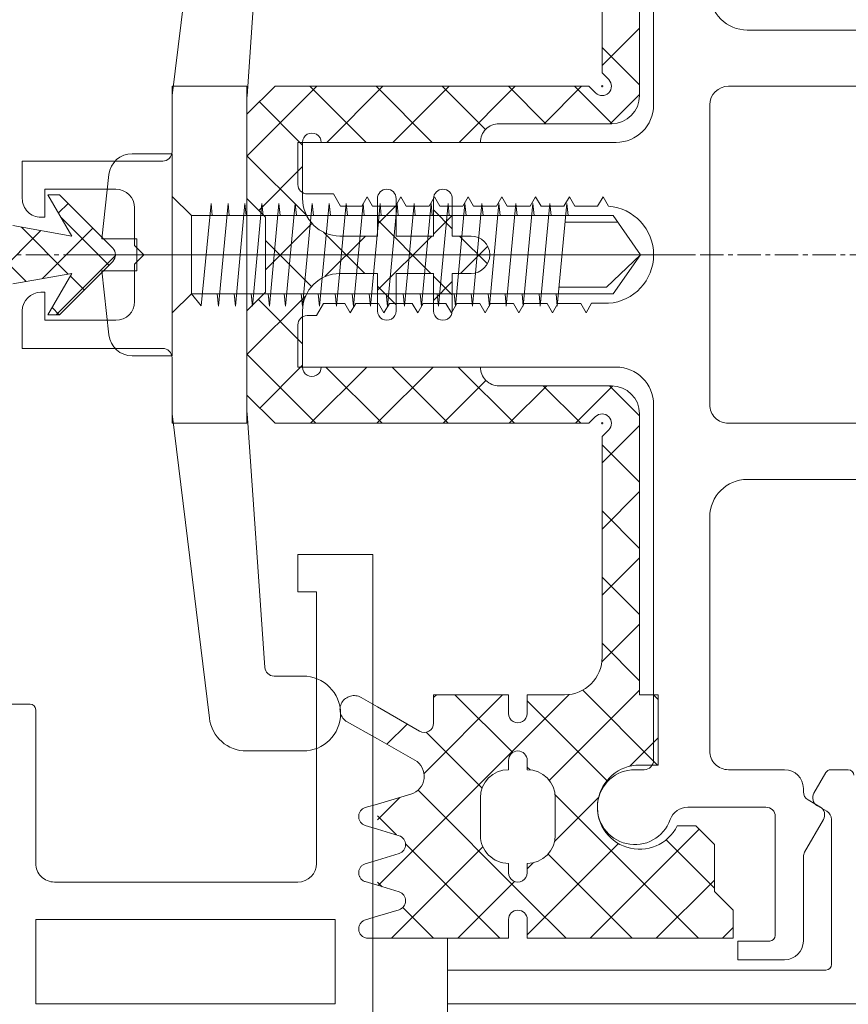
# Model space of a CAD drawing. Header units: inches. Extents: x -647532 to 3008597, y -136987 to 2557681.
# Tile 93 of 153: x 45346 to 45390, y 44522 to 44575. Entities that reach past the tile are written whole.
import ezdxf
from ezdxf import colors
from ezdxf.entities.mleader import LeaderData, LeaderLine
from ezdxf.enums import TextEntityAlignment as Align
from ezdxf.math import Vec2, Vec3

# ---------------------------------------------------------------- set-up
doc = ezdxf.new("R2010")
doc.units = ezdxf.units.IN
doc.header["$MEASUREMENT"] = 0
doc.linetypes.add('BIAL-IT1I-KGD-001-IN-DWG-141 LEVEL 2 - OVERALL FIRE EXIT PLAN$0$CENTER', pattern=[2, 1.25, -0.25, 0.25, -0.25])
doc.linetypes.add('BIAL-IT1I-KGD-001-IN-DWG-141 LEVEL 2 - OVERALL FIRE EXIT PLAN$0$HIDDEN', pattern=[9.525, 6.35, -3.175])
doc.layers.add('ARCH', color=8, linetype='Continuous')
for name, color, linetype, lineweight in [('FURN', 8, 'Continuous', 5), ('FURN-HATCH', 8, 'Continuous', 5), ('YD-EXTERNAL 1', 8, 'Continuous', 5)]:
    doc.layers.add(name, color=color, linetype=linetype, lineweight=lineweight)
doc.styles.add('ARIAL', font='arial.ttf')
doc.styles.get("Standard").update_dxf_attribs({"font": 'arial.ttf'})

# ---------------------------------------------------------------- blocks, each defined once
blk = doc.blocks.new('BIAL-IT1I-KGD-001-IN-DWG-141 LEVEL 2 - OVERALL FIRE EXIT PLAN$0$A$C258E6B3D')
at = {"linetype": 'BIAL-IT1I-KGD-001-IN-DWG-141 LEVEL 2 - OVERALL FIRE EXIT PLAN$0$CENTER'}
for p, q in [((4455.52, 91.444), (4455.52, 776.348)), ((4455.52, 188.437), (4455.52, 221.07))]:
    blk.add_line(p, q, dxfattribs=at)
for p, q in [((4495.52, 207.964), (4495.52, 307.964)), ((4446.52, 300.964), (4446.52, 222.964)), ((4464.52, 222.964), (4464.52, 300.964)), ((4443.52, 233.964), (4443.52, 223.964)), ((4467.52, 223.964), (4467.52, 233.964)), ((4483.02, 229.364), (4483.02, 228.425)), ((4484.953, 227.713), (4485.242, 228.214)), ((4485.675, 228.464), (4493.42, 228.464)), ((4483.17, 228.165), (4484.27, 227.53)), ((4484.999, 227.852), (4484.631, 227.214)), ((4487.422, 227.03), (4485.682, 228.035)), ((4493.72, 228.164), (4493.72, 207.964)), ((4484.198, 226.964), (4484.02, 226.964)), ((4492.17, 226.964), (4487.672, 226.964)), ((4483.02, 225.964), (4483.02, 222.964)), ((4493.17, 223.464), (4493.17, 225.964)), ((4485.52, 225.464), (4491.87, 225.464)), ((4492.17, 225.164), (4492.17, 223.464)), ((4485.02, 220.792), (4485.02, 224.964)), ((4492.17, 223.464), (4493.17, 223.464)), ((4447.52, 221.964), (4463.52, 221.964)), ((4482.02, 221.964), (4469.52, 221.964)), ((4487.02, 222.214), (4486.02, 221.214)), ((4487.02, 222.214), (4486.02, 221.214)), ((4486.02, 220.229), (4486.02, 221.214)), ((4486.02, 220.229), (4486.02, 221.214)), ((4428.52, 218.964), (4447.52, 218.964)), ((4463.52, 218.964), (4482.52, 218.964)), ((4479.02, 218.214), (4479.02, 219.214)), ((4479.02, 218.214), (4479.02, 219.214)), ((4482.77, 218.214), (4482.77, 219.214)), ((4482.77, 218.214), (4482.77, 219.214)), ((4455.52, 218.272), (4453.424, 216.81)), ((4455.52, 218.272), (4457.253, 216.451)), ((4455.52, 218.272), (4457.615, 216.81)), ((4483.02, 218.464), (4483.02, 217.964)), ((4449.52, 216.964), (4449.52, 199.964)), ((4453.424, 194.285), (4453.424, 216.81)), ((4453.787, 214.24), (4453.787, 217.057)), ((4457.615, 194.285), (4457.615, 216.81)), ((4461.52, 199.964), (4461.52, 216.964)), ((4452.42, 216.264), (4452.927, 216.556)), ((4452.92, 215.975), (4452.42, 216.264)), ((4457.253, 213.915), (4457.253, 216.451)), ((4458.113, 216.556), (4458.113, 215.656)), ((4452.92, 214.752), (4452.92, 215.975)), ((4458.113, 215.656), (4458.62, 215.364)), ((4458.62, 215.364), (4458.12, 215.075)), ((4458.12, 215.075), (4458.12, 213.852)), ((4452.42, 214.464), (4452.92, 214.752)), ((4452.92, 214.175), (4452.42, 214.464)), ((4452.777, 214.334), (4453.424, 214.4)), ((4458.263, 213.82), (4452.777, 214.334)), ((4452.92, 212.952), (4452.92, 214.175)), ((4452.777, 213.427), (4453.424, 213.493)), ((4457.615, 213.752), (4458.263, 213.82)), ((4458.12, 213.852), (4458.62, 213.564)), ((4458.62, 213.564), (4458.12, 213.275)), ((4452.42, 212.664), (4452.92, 212.952)), ((4458.263, 212.913), (4452.777, 213.427)), ((4458.12, 213.275), (4458.12, 212.052)), ((4452.92, 212.375), (4452.42, 212.664)), ((4452.777, 212.52), (4453.424, 212.586)), ((4458.263, 212.006), (4452.777, 212.52)), ((4457.615, 212.845), (4458.263, 212.913)), ((4452.92, 211.152), (4452.92, 212.375)), ((4457.615, 211.938), (4458.263, 212.006)), ((4458.12, 212.052), (4458.62, 211.764)), ((4452.777, 211.613), (4453.424, 211.679)), ((4458.263, 211.098), (4452.777, 211.613)), ((4458.62, 211.764), (4458.12, 211.475)), ((4458.12, 211.475), (4458.12, 210.252)), ((4452.42, 210.864), (4452.92, 211.152)), ((4452.92, 210.575), (4452.42, 210.864)), ((4457.615, 211.031), (4458.263, 211.098)), ((4452.777, 210.706), (4453.424, 210.771)), ((4458.263, 210.191), (4452.777, 210.706)), ((4452.92, 209.352), (4452.92, 210.575)), ((4452.777, 209.799), (4453.424, 209.864)), ((4458.263, 209.284), (4452.777, 209.799)), ((4457.615, 210.124), (4458.263, 210.191)), ((4458.12, 210.252), (4458.62, 209.964)), ((4458.62, 209.964), (4458.12, 209.675)), ((4452.42, 209.064), (4452.92, 209.352)), ((4457.615, 209.217), (4458.263, 209.284)), ((4458.12, 209.675), (4458.12, 208.452)), ((4452.92, 208.775), (4452.42, 209.064)), ((4452.777, 208.891), (4453.424, 208.957)), ((4458.263, 208.377), (4452.777, 208.891)), ((4452.92, 207.552), (4452.92, 208.775)), ((4457.615, 208.31), (4458.263, 208.377)), ((4458.12, 208.452), (4458.62, 208.164)), ((4452.777, 207.984), (4453.424, 208.05)), ((4458.263, 207.47), (4452.777, 207.984)), ((4458.62, 208.164), (4458.12, 207.875)), ((4458.12, 207.875), (4458.12, 206.652)), ((8415.52, 207.964), (4492.02, 207.964)), ((4493.72, 207.964), (4495.52, 207.964)), ((4452.42, 207.264), (4452.92, 207.552)), ((4452.92, 206.975), (4452.42, 207.264)), ((4457.615, 207.402), (4458.263, 207.47)), ((4452.777, 207.077), (4453.424, 207.143)), ((4458.263, 206.563), (4452.777, 207.077)), ((4452.92, 205.752), (4452.92, 206.975)), ((4458.12, 206.652), (4458.62, 206.364)), ((4452.777, 206.17), (4453.424, 206.236)), ((4458.263, 205.656), (4452.777, 206.17)), ((4457.615, 206.495), (4458.263, 206.563)), ((4458.62, 206.364), (4458.12, 206.075)), ((4452.42, 205.464), (4452.92, 205.752)), ((4457.615, 205.588), (4458.263, 205.656)), ((4458.12, 206.075), (4458.12, 204.852)), ((4452.92, 205.175), (4452.42, 205.464)), ((4452.777, 205.263), (4453.424, 205.329)), ((4458.263, 204.748), (4452.777, 205.263)), ((4452.92, 203.952), (4452.92, 205.175)), ((4490.846, 204.214), (4490.494, 205.372)), ((4490.846, 204.214), (4490.494, 205.372)), ((4457.615, 204.681), (4458.263, 204.748)), ((4458.12, 204.852), (4458.62, 204.564)), ((4458.62, 204.564), (4458.12, 204.275)), ((4452.777, 204.356), (4453.424, 204.421)), ((4458.263, 203.841), (4452.777, 204.356)), ((4458.12, 204.275), (4458.12, 203.052)), ((4452.42, 203.664), (4452.92, 203.952)), ((4452.92, 203.375), (4452.42, 203.664)), ((4452.777, 203.449), (4453.424, 203.514)), ((4457.615, 203.774), (4458.263, 203.841)), ((4497.52, 203.964), (4471.52, 203.964)), ((4471.52, 203.964), (4471.52, 199.964)), ((4458.263, 202.934), (4452.777, 203.449)), ((4452.92, 202.239), (4452.92, 203.375)), ((4458.12, 203.052), (4458.62, 202.764)), ((4452.777, 202.541), (4453.424, 202.607)), ((4458.263, 202.027), (4452.777, 202.541)), ((4457.615, 202.867), (4458.263, 202.934)), ((4458.62, 202.764), (4458.12, 202.475)), ((4458.12, 202.475), (4458.12, 201.339)), ((4452.27, 201.864), (4452.92, 202.239)), ((4457.615, 201.96), (4458.263, 202.027)), ((4491.02, 201.964), (4495.52, 201.964)), ((4491.02, 185.964), (4491.02, 201.964)), ((4495.52, 201.964), (4495.52, 185.964)), ((4452.27, 200.464), (4452.27, 201.864)), ((4452.777, 201.634), (4453.424, 201.7)), ((4458.263, 201.12), (4452.777, 201.634)), ((4457.615, 201.052), (4458.263, 201.12)), ((4458.12, 201.339), (4458.77, 200.964)), ((4458.77, 200.964), (4458.77, 200.464)), ((4473.52, 199.964), (4473.52, 200.964)), ((4473.52, 200.964), (4488.02, 200.964)), ((4452.777, 200.727), (4453.424, 200.793)), ((4458.263, 200.213), (4452.777, 200.727)), ((4449.52, 199.964), (4451.77, 199.964)), ((4452.777, 199.82), (4453.424, 199.886)), ((4458.263, 199.306), (4452.777, 199.82)), ((4457.615, 200.145), (4458.263, 200.213)), ((4459.27, 199.964), (4461.52, 199.964)), ((4471.52, 199.964), (4473.52, 199.964)), ((4478.02, 200.244), (4478.02, 198.695)), ((4482.02, 197.223), (4482.02, 200.244)), ((4489.02, 199.964), (4489.02, 186.964)), ((4457.615, 199.238), (4458.263, 199.306)), ((4452.777, 198.956), (4453.424, 199.021)), ((4458.263, 198.441), (4452.777, 198.956)), ((4457.615, 198.374), (4458.263, 198.441)), ((4433.485, 198.197), (4447.048, 197.248)), ((4452.777, 198.048), (4453.424, 198.114)), ((4458.263, 197.534), (4452.777, 198.048)), ((4477.555, 198.197), (4463.992, 197.248)), ((4463.826, 197.244), (4446.52, 197.244)), ((4446.52, 197.244), (4446.52, 193.244)), ((4447.214, 197.244), (4464.52, 197.244)), ((4448.02, 197.244), (4452.52, 197.244)), ((4448.02, 197.244), (4452.52, 197.244)), ((4452.777, 197.141), (4453.424, 197.207)), ((4457.615, 197.467), (4458.263, 197.534)), ((4458.307, 197.244), (4463.02, 197.244)), ((4458.307, 197.244), (4463.02, 197.244)), ((4464.52, 197.244), (4464.52, 193.244)), ((4458.263, 196.627), (4452.777, 197.141)), ((4452.777, 196.234), (4453.424, 196.3)), ((4458.263, 195.72), (4452.777, 196.234)), ((4457.615, 196.559), (4458.263, 196.627)), ((4457.615, 195.652), (4458.263, 195.72)), ((4447.02, 193.244), (4430.776, 195.238)), ((4452.777, 195.327), (4453.424, 195.393)), ((4452.777, 195.327), (4453.424, 195.393)), ((4458.249, 194.806), (4452.777, 195.327)), ((4464.02, 193.244), (4480.264, 195.238)), ((4457.615, 194.285), (4458.249, 194.806)), ((4453.424, 194.285), (4452.417, 193.244)), ((4457.615, 194.285), (4453.424, 194.285)), ((4457.615, 194.285), (4458.623, 193.244)), ((4446.52, 193.244), (4450.02, 193.244)), ((4450.02, 193.244), (4447.02, 193.244)), ((4450.122, 191.115), (4450.122, 193.244)), ((4460.917, 193.244), (4450.122, 193.244)), ((4460.917, 191.115), (4460.917, 193.244)), ((4461.02, 193.244), (4464.02, 193.244)), ((4464.52, 193.244), (4461.02, 193.244)), ((4450.52, 192.744), (4450.52, 185.244)), ((4450.52, 185.244), (4450.52, 192.744)), ((4460.52, 185.244), (4460.52, 192.744)), ((4460.52, 192.744), (4460.52, 185.244)), ((4455.02, 191.244), (4455.52, 191.744)), ((4455.52, 191.744), (4455.02, 191.244)), ((4455.52, 191.744), (4456.02, 191.244)), ((4456.02, 191.244), (4455.52, 191.744)), ((4453.02, 191.244), (4455.02, 191.244)), ((4455.02, 191.244), (4453.02, 191.244)), ((4454.669, 189.5), (4454.669, 191.364)), ((4456.371, 191.364), (4454.669, 191.364)), ((4456.02, 191.244), (4458.02, 191.244)), ((4458.02, 191.244), (4456.02, 191.244)), ((4456.371, 189.5), (4456.371, 191.364)), ((4451.238, 189.872), (4454.669, 189.5)), ((4452.02, 186.444), (4452.02, 190.244)), ((4452.02, 190.244), (4452.02, 186.444)), ((4455.166, 190.075), (4452.32, 187.228)), ((4453.508, 187.309), (4456.073, 189.875)), ((4458.72, 187.055), (4455.555, 190.22)), ((4458.72, 187.228), (4455.874, 190.075)), ((4456.371, 189.5), (4459.802, 189.872)), ((4459.02, 190.244), (4459.02, 186.444)), ((4459.02, 186.444), (4459.02, 190.244)), ((4456.796, 186.328), (4454.108, 189.016)), ((4456.664, 187.815), (4457.399, 188.549)), ((4452.32, 186.618), (4454.52, 187.899)), ((4454.52, 187.899), (4453.966, 184.747)), ((4457.074, 184.747), (4456.52, 187.899)), ((4456.52, 187.899), (4458.72, 186.618)), ((4452.32, 187.228), (4452.32, 186.618)), ((4453.29, 187.183), (4452.782, 187.69)), ((4454.045, 185.195), (4456.554, 187.704)), ((4458.341, 186.839), (4458.72, 187.219)), ((4458.72, 186.618), (4458.72, 187.228)), ((4453.52, 186.444), (4452.02, 186.444)), ((4452.02, 186.444), (4453.52, 186.444)), ((4453.52, 186.244), (4453.52, 186.444)), ((4453.52, 186.444), (4453.52, 186.244)), ((4458.6, 181.872), (4454.229, 186.243)), ((4457.52, 186.444), (4457.52, 186.244)), ((4459.02, 186.444), (4457.52, 186.444)), ((4457.52, 186.444), (4459.02, 186.444)), ((4457.52, 186.244), (4457.52, 186.444)), ((4479.52, 185.664), (4479.52, 184.264)), ((4488.02, 185.964), (4479.82, 185.964)), ((4495.52, 185.964), (4491.02, 185.964)), ((4450.52, 185.244), (4452.52, 185.244)), ((4452.52, 185.244), (4450.52, 185.244)), ((4453.081, 181.58), (4456.951, 185.449)), ((4458.52, 185.244), (4460.52, 185.244)), ((4460.52, 185.244), (4458.52, 185.244))]:
    blk.add_line(p, q)
at = {"linetype": 'Continuous'}
for p, q in [((4490.52, 223.214), (4489.52, 222.214)), ((4490.52, 223.214), (4489.52, 222.214)), ((4492.02, 223.214), (4490.52, 223.214)), ((4492.02, 223.214), (4490.52, 223.214)), ((4492.02, 212.214), (4492.02, 223.214)), ((4492.02, 212.214), (4492.02, 223.214)), ((4489.52, 222.214), (4487.02, 222.214)), ((4489.52, 222.214), (4487.02, 222.214)), ((4479.02, 219.214), (4482.77, 219.214)), ((4479.02, 219.214), (4482.77, 219.214)), ((4432.02, 218.214), (4447.02, 218.214)), ((4432.02, 218.214), (4447.02, 218.214)), ((4464.02, 218.214), (4479.02, 218.214)), ((4464.02, 218.214), (4479.02, 218.214)), ((4448.52, 210.714), (4448.52, 216.714)), ((4448.52, 210.714), (4448.52, 216.714)), ((4462.52, 216.714), (4462.52, 210.714)), ((4462.52, 216.714), (4462.52, 210.714)), ((4434.02, 216.214), (4445.813, 216.214)), ((4434.02, 216.214), (4445.813, 216.214)), ((4445.813, 216.214), (4446.168, 216.569)), ((4445.813, 216.214), (4446.168, 216.569)), ((4446.471, 216.214), (4446.571, 216.214)), ((4446.471, 216.214), (4446.571, 216.214)), ((4446.521, 216.164), (4446.521, 216.264)), ((4446.521, 216.164), (4446.521, 216.264)), ((4464.569, 216.214), (4464.469, 216.214)), ((4464.569, 216.214), (4464.469, 216.214)), ((4464.519, 216.164), (4464.519, 216.264)), ((4464.519, 216.164), (4464.519, 216.264)), ((4465.227, 216.214), (4464.872, 216.569)), ((4465.227, 216.214), (4464.872, 216.569)), ((4477.02, 216.214), (4465.227, 216.214)), ((4477.02, 216.214), (4465.227, 216.214)), ((4446.52, 215.506), (4446.877, 215.864)), ((4446.52, 215.506), (4446.877, 215.864)), ((4446.877, 215.864), (4446.877, 215.864)), ((4446.877, 215.864), (4446.877, 215.864)), ((4464.163, 215.864), (4464.163, 215.864)), ((4464.52, 215.506), (4464.163, 215.864)), ((4464.163, 215.864), (4464.163, 215.864)), ((4464.52, 215.506), (4464.163, 215.864)), ((4446.52, 215.506), (4446.52, 198.744)), ((4446.52, 215.506), (4446.52, 198.744)), ((4446.52, 215.506), (4446.52, 198.744)), ((4446.52, 215.506), (4446.52, 198.744)), ((4464.52, 198.744), (4464.52, 215.506)), ((4464.52, 198.744), (4464.52, 215.506)), ((4479.02, 212.214), (4479.02, 214.214)), ((4479.02, 212.214), (4479.02, 214.214)), ((4486.52, 213.714), (4484.52, 213.714)), ((4486.52, 213.714), (4484.52, 213.714)), ((4479.02, 212.214), (4480.02, 212.214)), ((4479.02, 212.214), (4480.02, 212.214)), ((4482.52, 212.214), (4483.02, 212.214)), ((4482.52, 212.214), (4483.02, 212.214)), ((4488.52, 212.214), (4488.02, 212.214)), ((4488.52, 212.214), (4488.02, 212.214)), ((4491.02, 212.214), (4492.02, 212.214)), ((4491.02, 212.214), (4492.02, 212.214)), ((4479.02, 211.214), (4480.02, 211.214)), ((4479.02, 207.214), (4479.02, 211.214)), ((4479.02, 211.214), (4480.02, 211.214)), ((4479.02, 207.214), (4479.02, 211.214)), ((4482.52, 211.214), (4483.02, 211.214)), ((4482.52, 211.214), (4483.02, 211.214)), ((4488.52, 211.214), (4488.02, 211.214)), ((4488.52, 211.214), (4488.02, 211.214)), ((4492.02, 211.214), (4491.02, 211.214)), ((4492.02, 211.214), (4491.02, 211.214)), ((4492.02, 204.214), (4492.02, 211.214)), ((4492.02, 204.214), (4492.02, 211.214)), ((4449.52, 201.214), (4449.52, 209.714)), ((4449.52, 201.214), (4449.52, 209.714)), ((4461.52, 209.714), (4461.52, 201.214)), ((4461.52, 209.714), (4461.52, 201.214)), ((4486.52, 209.714), (4484.52, 209.714)), ((4486.52, 209.714), (4484.52, 209.714)), ((4454.52, 209.214), (4454.52, 208.214)), ((4454.52, 209.214), (4454.52, 208.214)), ((4456.52, 208.214), (4456.52, 209.214)), ((4456.52, 208.214), (4456.52, 209.214)), ((4454.52, 208.214), (4452.52, 208.214)), ((4454.52, 208.214), (4452.52, 208.214)), ((4458.52, 208.214), (4456.52, 208.214)), ((4458.52, 208.214), (4456.52, 208.214)), ((4452.52, 207.214), (4454.52, 207.214)), ((4452.52, 207.214), (4454.52, 207.214)), ((4454.52, 207.214), (4454.52, 205.214)), ((4454.52, 207.214), (4454.52, 205.214)), ((4456.52, 207.214), (4458.52, 207.214)), ((4456.52, 205.214), (4456.52, 207.214)), ((4456.52, 207.214), (4458.52, 207.214)), ((4456.52, 205.214), (4456.52, 207.214)), ((4479.02, 207.214), (4480.533, 207.214)), ((4479.02, 207.214), (4480.533, 207.214)), ((4479.667, 204.214), (4480.966, 206.464)), ((4479.667, 204.214), (4480.966, 206.464)), ((4481.377, 204.214), (4482.505, 206.215)), ((4481.377, 204.214), (4482.505, 206.215)), ((4484.853, 204.214), (4484.328, 206.005)), ((4484.853, 204.214), (4484.328, 206.005)), ((4454.52, 205.214), (4452.52, 205.214)), ((4454.52, 205.214), (4452.52, 205.214)), ((4458.52, 205.214), (4456.52, 205.214)), ((4458.52, 205.214), (4456.52, 205.214)), ((4486.194, 204.214), (4486.546, 205.372)), ((4486.194, 204.214), (4486.546, 205.372)), ((4487.846, 204.214), (4487.494, 205.372)), ((4487.846, 204.214), (4487.494, 205.372)), ((4489.194, 204.214), (4489.546, 205.372)), ((4489.194, 204.214), (4489.546, 205.372)), ((4452.52, 204.214), (4454.52, 204.214)), ((4452.52, 204.214), (4454.52, 204.214)), ((4454.52, 204.214), (4454.52, 202.214)), ((4454.52, 204.214), (4454.52, 202.214)), ((4456.52, 204.214), (4458.52, 204.214)), ((4456.52, 202.214), (4456.52, 204.214)), ((4456.52, 204.214), (4458.52, 204.214)), ((4456.52, 202.214), (4456.52, 204.214)), ((4452.52, 200.214), (4449.52, 200.214)), ((4452.52, 200.214), (4449.52, 200.214)), ((4461.52, 200.214), (4458.52, 200.214)), ((4461.52, 200.214), (4458.52, 200.214)), ((4448.02, 197.244), (4446.52, 198.744)), ((4448.02, 197.244), (4446.52, 198.744)), ((4452.52, 197.244), (4453.52, 198.244)), ((4452.52, 197.244), (4453.52, 198.244)), ((4453.52, 198.244), (4457.52, 198.244)), ((4453.52, 198.244), (4457.52, 198.244)), ((4458.52, 197.244), (4457.52, 198.244)), ((4458.52, 197.244), (4457.52, 198.244)), ((4463.02, 197.244), (4464.52, 198.744)), ((4463.02, 197.244), (4464.52, 198.744))]:
    blk.add_line(p, q, dxfattribs=at)
at = {"lineweight": -3, "ltscale": 1000}
for p, q in [((4492.02, 222.646), (4491.452, 223.214)), ((4492.02, 222.646), (4491.452, 223.214)), ((4486.763, 219.636), (4489.341, 222.214)), ((4486.763, 219.636), (4489.341, 222.214)), ((4492.02, 219.11), (4488.916, 222.214)), ((4492.02, 219.11), (4488.916, 222.214)), ((4492.02, 215.575), (4486.2, 221.394)), ((4492.02, 215.575), (4486.2, 221.394)), ((4484.369, 213.706), (4492.02, 221.357)), ((4484.369, 213.706), (4492.02, 221.357)), ((4478.771, 215.179), (4482.77, 219.178)), ((4478.771, 215.179), (4482.77, 219.178)), ((4479.02, 218.964), (4479.27, 219.214)), ((4479.02, 218.964), (4479.27, 219.214)), ((4482.831, 217.692), (4481.31, 219.214)), ((4482.831, 217.692), (4481.31, 219.214)), ((4445.419, 216.214), (4443.419, 218.214)), ((4445.419, 216.214), (4443.419, 218.214)), ((4444.45, 216.214), (4446.45, 218.214)), ((4444.45, 216.214), (4446.45, 218.214)), ((4448.52, 216.648), (4446.955, 218.214)), ((4448.52, 216.648), (4446.955, 218.214)), ((4462.52, 216.606), (4464.128, 218.214)), ((4462.52, 216.606), (4464.128, 218.214)), ((4466.632, 216.214), (4464.632, 218.214)), ((4466.632, 216.214), (4464.632, 218.214)), ((4465.663, 216.214), (4467.663, 218.214)), ((4465.663, 216.214), (4467.663, 218.214)), ((4470.168, 216.214), (4468.168, 218.214)), ((4470.168, 216.214), (4468.168, 218.214)), ((4469.199, 216.214), (4471.199, 218.214)), ((4469.199, 216.214), (4471.199, 218.214)), ((4473.703, 216.214), (4471.703, 218.214)), ((4473.703, 216.214), (4471.703, 218.214)), ((4472.734, 216.214), (4474.734, 218.214)), ((4472.734, 216.214), (4474.734, 218.214)), ((4477.252, 216.2), (4475.239, 218.214)), ((4477.252, 216.2), (4475.239, 218.214)), ((4476.27, 216.214), (4478.27, 218.214)), ((4476.27, 216.214), (4478.27, 218.214)), ((4483.594, 213.394), (4478.774, 218.214)), ((4483.594, 213.394), (4478.774, 218.214)), ((4487.525, 213.327), (4492.02, 217.821)), ((4487.525, 213.327), (4492.02, 217.821)), ((4446.52, 214.748), (4448.52, 216.747)), ((4446.52, 214.748), (4448.52, 216.747)), ((4464.52, 214.79), (4462.522, 216.788)), ((4464.52, 214.79), (4462.522, 216.788)), ((4491.845, 212.214), (4486.969, 217.09)), ((4491.845, 212.214), (4486.969, 217.09)), ((4479.341, 212.214), (4483.598, 216.47)), ((4479.341, 212.214), (4483.598, 216.47)), ((4486.846, 213.678), (4484.499, 216.025)), ((4486.846, 213.678), (4484.499, 216.025)), ((4448.52, 213.113), (4446.52, 215.113)), ((4448.52, 213.113), (4446.52, 215.113)), ((4462.52, 213.07), (4464.52, 215.07)), ((4462.52, 213.07), (4464.52, 215.07)), ((4481.239, 212.214), (4479.006, 214.446)), ((4481.239, 212.214), (4479.006, 214.446)), ((4489.948, 212.214), (4492.02, 214.286)), ((4489.948, 212.214), (4492.02, 214.286)), ((4446.52, 211.212), (4448.52, 213.212)), ((4446.52, 211.212), (4448.52, 213.212)), ((4464.52, 211.255), (4462.52, 213.255)), ((4464.52, 211.255), (4462.52, 213.255)), ((4488.31, 212.214), (4487.984, 212.539)), ((4488.31, 212.214), (4487.984, 212.539)), ((4489.205, 204.248), (4481.239, 212.214)), ((4489.205, 204.248), (4481.239, 212.214)), ((4482.877, 212.214), (4483.028, 212.364)), ((4482.877, 212.214), (4483.028, 212.364)), ((4484.116, 206.382), (4489.948, 212.214)), ((4484.116, 206.382), (4489.948, 212.214)), ((4449.52, 208.577), (4446.52, 211.577)), ((4449.52, 208.577), (4446.52, 211.577)), ((4461.52, 208.535), (4464.52, 211.535)), ((4461.52, 208.535), (4464.52, 211.535)), ((4479.02, 208.357), (4482.102, 211.439)), ((4479.02, 208.357), (4482.102, 211.439)), ((4492.02, 208.504), (4488.987, 211.536)), ((4492.02, 208.504), (4488.987, 211.536)), ((4483.214, 206.703), (4479.02, 210.897)), ((4483.214, 206.703), (4479.02, 210.897)), ((4486.982, 205.712), (4492.02, 210.75)), ((4486.982, 205.712), (4492.02, 210.75)), ((4446.52, 207.677), (4448.832, 209.988)), ((4446.52, 207.677), (4448.832, 209.988)), ((4454.52, 208.606), (4456.003, 210.089)), ((4454.52, 208.606), (4456.003, 210.089)), ((4456.52, 208.648), (4455.064, 210.104)), ((4456.52, 208.648), (4455.064, 210.104)), ((4464.52, 207.719), (4462.23, 210.009)), ((4464.52, 207.719), (4462.23, 210.009)), ((4481.021, 206.823), (4484.004, 209.805)), ((4481.021, 206.823), (4484.004, 209.805)), ((4492.02, 204.968), (4487.14, 209.848)), ((4492.02, 204.968), (4487.14, 209.848)), ((4449.52, 205.042), (4446.52, 208.042)), ((4449.52, 205.042), (4446.52, 208.042)), ((4453.128, 207.214), (4454.128, 208.214)), ((4453.128, 207.214), (4454.128, 208.214)), ((4454.419, 207.214), (4453.419, 208.214)), ((4454.419, 207.214), (4453.419, 208.214)), ((4456.663, 207.214), (4457.663, 208.214)), ((4456.663, 207.214), (4457.663, 208.214)), ((4457.955, 207.214), (4456.955, 208.214)), ((4457.955, 207.214), (4456.955, 208.214)), ((4461.52, 204.999), (4464.52, 207.999)), ((4461.52, 204.999), (4464.52, 207.999)), ((4464.52, 204.184), (4461.52, 207.184)), ((4464.52, 204.184), (4461.52, 207.184)), ((4479.168, 207.214), (4479.02, 207.361)), ((4479.168, 207.214), (4479.02, 207.361)), ((4490.373, 205.568), (4492.02, 207.215)), ((4490.373, 205.568), (4492.02, 207.215)), ((4446.52, 204.141), (4449.52, 207.141)), ((4446.52, 204.141), (4449.52, 207.141)), ((4453.663, 204.214), (4456.52, 207.07)), ((4453.663, 204.214), (4456.52, 207.07)), ((4457.419, 204.214), (4454.52, 207.113)), ((4457.419, 204.214), (4454.52, 207.113)), ((4481.662, 204.719), (4480.582, 205.799)), ((4481.662, 204.719), (4480.582, 205.799)), ((4453.884, 204.214), (4452.884, 205.214)), ((4453.884, 204.214), (4452.884, 205.214)), ((4457.199, 204.214), (4458.199, 205.214)), ((4457.199, 204.214), (4458.199, 205.214)), ((4485.703, 204.214), (4484.501, 205.416)), ((4485.703, 204.214), (4484.501, 205.416)), ((4485.483, 204.214), (4486.504, 205.234)), ((4485.483, 204.214), (4486.504, 205.234)), ((4449.52, 201.506), (4446.52, 204.506)), ((4449.52, 201.506), (4446.52, 204.506)), ((4461.52, 201.464), (4464.52, 204.464)), ((4461.52, 201.464), (4464.52, 204.464)), ((4489.019, 204.214), (4489.271, 204.465)), ((4489.019, 204.214), (4489.271, 204.465)), ((4446.52, 200.606), (4449.52, 203.606)), ((4446.52, 200.606), (4449.52, 203.606)), ((4454.313, 201.328), (4456.52, 203.535)), ((4454.313, 201.328), (4456.52, 203.535)), ((4456.69, 201.408), (4454.52, 203.577)), ((4456.69, 201.408), (4454.52, 203.577)), ((4464.52, 200.648), (4461.52, 203.648)), ((4464.52, 200.648), (4461.52, 203.648)), ((4450.247, 197.244), (4446.52, 200.971)), ((4450.247, 197.244), (4446.52, 200.971)), ((4460.836, 197.244), (4464.52, 200.928)), ((4460.836, 197.244), (4464.52, 200.928)), ((4450.229, 197.244), (4453.406, 200.42)), ((4450.229, 197.244), (4453.406, 200.42)), ((4456.318, 198.244), (4453.846, 200.716)), ((4456.318, 198.244), (4453.846, 200.716)), ((4454.765, 198.244), (4457.217, 200.696)), ((4454.765, 198.244), (4457.217, 200.696)), ((4460.853, 197.244), (4457.714, 200.383)), ((4460.853, 197.244), (4457.714, 200.383)), ((4447.357, 197.907), (4449.663, 200.214)), ((4447.357, 197.907), (4449.663, 200.214)), ((4453.151, 197.875), (4450.813, 200.214)), ((4453.151, 197.875), (4450.813, 200.214)), ((4457.91, 197.854), (4460.27, 200.214)), ((4457.91, 197.854), (4460.27, 200.214)), ((4463.704, 197.928), (4461.419, 200.214)), ((4463.704, 197.928), (4461.419, 200.214))]:
    blk.add_line(p, q, dxfattribs=at)
at = {"linetype": 'BIAL-IT1I-KGD-001-IN-DWG-141 LEVEL 2 - OVERALL FIRE EXIT PLAN$0$HIDDEN'}
for p, q in [((4479.162, 203.339), (4479.667, 204.214)), ((4479.162, 203.339), (4479.667, 204.214)), ((4480.45, 202.57), (4481.377, 204.214)), ((4480.45, 202.57), (4481.377, 204.214)), ((4485.043, 203.563), (4484.853, 204.214)), ((4485.043, 203.563), (4484.853, 204.214)), ((4485.997, 203.563), (4486.194, 204.214)), ((4485.997, 203.563), (4486.194, 204.214)), ((4488.043, 203.563), (4487.846, 204.214)), ((4488.043, 203.563), (4487.846, 204.214)), ((4488.997, 203.563), (4489.194, 204.214)), ((4488.997, 203.563), (4489.194, 204.214)), ((4491.04, 203.574), (4490.846, 204.214)), ((4491.04, 203.574), (4490.846, 204.214)), ((4492.02, 203.714), (4492.02, 204.214)), ((4492.02, 203.714), (4492.02, 204.214))]:
    blk.add_line(p, q, dxfattribs=at)
for centre, radius, start, end in [((4483.32, 229.364), 0.3, 90, 180), ((4483.32, 228.425), 0.3, 180, 240), ((4485.675, 227.964), 0.5, 90, 150), ((4493.42, 228.164), 0.3, 0, 90), ((4484.52, 227.963), 0.5, 240, 330), ((4485.432, 227.602), 0.5, 60, 150), ((4484.198, 227.464), 0.5, 270, 330), ((4484.02, 225.964), 1, 90, 180), ((4487.672, 227.464), 0.5, 240, 270), ((4492.17, 225.964), 1, 360, 90), ((4485.52, 224.964), 0.5, 90, 180), ((4491.87, 225.164), 0.3, 360, 90), ((4441.52, 223.964), 2, 270, 0), ((4469.52, 223.964), 2, 180, 270), ((4447.52, 222.964), 1, 180, 270), ((4463.52, 222.964), 1, 270, 0), ((4482.02, 222.964), 1, 270, 360), ((4486.02, 220.792), 1, 180, 250.5288), ((4485.02, 218.214), 2.25, 180, 63.6122), ((4485.02, 218.214), 2.25, 180, 63.6122), ((4485.02, 217.964), 2, 179.9951, 70.5288), ((4447.52, 216.964), 2, 0, 90), ((4455.52, 216.364), 2.6, 4.2528, 175.7472), ((4463.52, 216.964), 2, 90, 180), ((4482.52, 218.464), 0.5, 0, 90), ((4480.02, 200.244), 2, 360, 180), ((4488.02, 199.964), 1, 0, 90), ((4451.77, 200.464), 0.5, 270, 0), ((4459.27, 200.464), 0.5, 180, 270), ((4477.52, 198.695), 0.5, 274, 360), ((4447.214, 200.244), 3, 266.8202, 270), ((4463.826, 200.244), 3, 270, 273.1798), ((4480.02, 197.223), 2, 277, 360), ((4450.02, 192.744), 0.5, 0, 90), ((4450.02, 192.744), 0.5, 0, 90), ((4461.02, 192.744), 0.5, 90, 180), ((4461.02, 192.744), 0.5, 90, 180), ((4451.372, 191.115), 1.25, 180, 263.8226), ((4453.02, 190.244), 1, 90, 180), ((4453.02, 190.244), 1, 90, 180), ((4458.02, 190.244), 1, 0, 90), ((4458.02, 190.244), 1, 0, 90), ((4459.667, 191.115), 1.25, 276.1774, 0), ((4455.52, 189.721), 0.5, 45, 135), ((4488.02, 186.964), 1, 270, 360), ((4452.52, 186.244), 1, 270, 0), ((4452.52, 186.244), 1, 270, 0), ((4458.52, 186.244), 1, 180, 270), ((4458.52, 186.244), 1, 180, 270), ((4479.82, 185.664), 0.3, 90, 180)]:
    blk.add_arc(centre, radius, start, end)
at = {"linetype": 'Continuous'}
for centre, radius, start, end in [((4447.02, 216.714), 1.5, 0, 90), ((4447.02, 216.714), 1.5, 0, 90), ((4464.02, 216.714), 1.5, 90, 180), ((4464.02, 216.714), 1.5, 90, 180), ((4446.521, 216.214), 0.5, 315.5267, 135.1566), ((4446.521, 216.214), 0.5, 315.5267, 135.1566), ((4464.519, 216.214), 0.5, 44.8434, 224.4733), ((4464.519, 216.214), 0.5, 44.8434, 224.4733), ((4477.02, 214.214), 2, 0.0028, 90.0028), ((4477.02, 214.214), 2, 0.0028, 90.0028), ((4484.52, 212.214), 1.5, 90, 180), ((4484.52, 212.214), 1.5, 90, 180), ((4486.52, 212.214), 1.5, 0, 90), ((4486.52, 212.214), 1.5, 0, 90), ((4480.02, 211.714), 0.5, 270, 90), ((4480.02, 211.714), 0.5, 270, 90), ((4482.52, 211.714), 0.5, 90, 270), ((4482.52, 211.714), 0.5, 90, 270), ((4488.52, 211.714), 0.5, 270, 90), ((4488.52, 211.714), 0.5, 270, 90), ((4491.02, 211.714), 0.5, 90, 270), ((4491.02, 211.714), 0.5, 90, 270), ((4484.52, 211.214), 1.5, 180, 270), ((4484.52, 211.214), 1.5, 180, 270), ((4486.52, 211.214), 1.5, 270, 0), ((4486.52, 211.214), 1.5, 270, 0), ((4449.52, 210.714), 1, 179.9977, 270), ((4449.52, 210.714), 1, 179.9977, 270), ((4449.52, 210.714), 1, 179.9977, 270), ((4449.52, 210.714), 1, 179.9977, 270), ((4461.52, 210.714), 1, 270, 0), ((4461.52, 210.714), 1, 270, 0), ((4455.52, 209.214), 1, 0, 180), ((4455.52, 209.214), 1, 0, 180), ((4452.52, 207.714), 0.5, 90, 270), ((4452.52, 207.714), 0.5, 90, 270), ((4458.52, 207.714), 0.5, 270, 90), ((4458.52, 207.714), 0.5, 270, 90), ((4480.533, 206.714), 0.5, 330, 90), ((4480.533, 206.714), 0.5, 330, 90), ((4483.371, 205.715), 1, 16.8813, 150), ((4483.371, 205.715), 1, 16.8813, 150), ((4487.02, 205.214), 0.5, 18.4349, 161.5651), ((4487.02, 205.214), 0.5, 18.4349, 161.5651), ((4490.02, 205.214), 0.5, 18.4349, 161.5651), ((4490.02, 205.214), 0.5, 18.4349, 161.5651), ((4452.52, 204.714), 0.5, 90, 270), ((4452.52, 204.714), 0.5, 90, 270), ((4458.52, 204.714), 0.5, 270, 90), ((4458.52, 204.714), 0.5, 270, 90), ((4452.52, 202.214), 2, 270, 0), ((4452.52, 202.214), 2, 270, 0), ((4458.52, 202.214), 2, 180, 270), ((4458.52, 202.214), 2, 180, 270), ((4449.52, 200.714), 0.5, 89.9943, 270), ((4449.52, 200.714), 0.5, 89.9943, 270), ((4461.52, 200.714), 0.5, 270, 90.0057), ((4461.52, 200.714), 0.5, 270, 90.0057)]:
    blk.add_arc(centre, radius, start, end, dxfattribs=at)
at = {"linetype": 'BIAL-IT1I-KGD-001-IN-DWG-141 LEVEL 2 - OVERALL FIRE EXIT PLAN$0$HIDDEN'}
for centre, radius, start, end in [((4485.52, 203.714), 0.5, 197.5898, 342.4102), ((4485.52, 203.714), 0.5, 197.5898, 342.4102), ((4488.52, 203.714), 0.5, 197.5898, 342.4102), ((4488.52, 203.714), 0.5, 197.5898, 342.4102), ((4491.52, 203.714), 0.5, 196.1728, 0), ((4491.52, 203.714), 0.5, 196.1728, 0), ((4479.812, 202.964), 0.75, 150, 330), ((4479.812, 202.964), 0.75, 150, 330)]:
    blk.add_arc(centre, radius, start, end, dxfattribs=at)
blk = doc.blocks.new('_TagSlot')
at = {"color": 0, "linetype": 'ByBlock', "lineweight": -2, "transparency": 16777216}
for p, q in [((-4, 4), (4, 4)), ((-4, -4), (4, -4))]:
    blk.add_line(p, q, dxfattribs=at)
for centre, start, end in [((-4, 0), 90, 270), ((4, 0), 270, 90)]:
    blk.add_arc(centre, 4, start, end, dxfattribs=at)
at = {"layer": 'FURN', "color": 0, "transparency": 16777216, "style": 'ARIAL'}
blk.add_attdef('M-01', text='', height=2.5, dxfattribs=at).set_placement((0, -1.5), align=Align.CENTER)
blk = doc.blocks.new('_DotSmall')
at = {"color": 0, "linetype": 'ByBlock', "const_width": 0.5}
blk.add_lwpolyline([(-0.0625, 0, 1), (0.0625, 0, 1)], format="xyb", close=True, dxfattribs=at)
blk = doc.blocks.new('ARCH')
at = {"layer": 'YD-EXTERNAL 1', "rotation": 269.9999999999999}
blk.add_blockref('BIAL-IT1I-KGD-001-IN-DWG-141 LEVEL 2 - OVERALL FIRE EXIT PLAN$0$A$C258E6B3D', (45160.642, 49017.883), dxfattribs=at)
at = {"layer": 'FURN-HATCH', "linetype": 'Continuous'}
ml = blk.add_multileader_block('Standard', dxfattribs=at)
ml.set_content('_TagSlot', color=256, scale=-11.71875)
ml.set_attribute('M-01', 'VNR1', width=0)
ml.set_leader_properties(color=256, linetype='ByLayer', lineweight=-1)
ml.set_arrow_properties(name='DOTSMALL')
ml.build(insert=Vec2(0, 0))
ml.multileader.update_dxf_attribs({"dogleg_length": 115.809, "arrow_head_size": 28.235})
ctx = ml.context
ctx.base_point, ctx.char_height, ctx.arrow_head_size, ctx.landing_gap_size, ctx.plane_origin = Vec3(101476.346, 52296.962), 200, 28.235, 4, Vec3(100757.024, 52076.672)
notes = []
notes.append((ctx, [(0, (0, 0, 0), (0, 0), (1, 0), 1, [])]))
ctx.block.insert, ctx.block.rotation, ctx.block.scale = Vec3(101570.096, 52296.962), 3.141593, Vec3(-11.71875, 11.71875, 11.71875)
ml = blk.add_multileader_block('Standard', dxfattribs=at)
ml.set_content('_TagSlot', color=256, scale=-11.71875)
ml.set_attribute('M-01', 'VNR1', width=0)
ml.set_leader_properties(color=256, linetype='ByLayer', lineweight=-1)
ml.set_arrow_properties(name='DOTSMALL')
ml.build(insert=Vec2(0, 0))
ml.multileader.update_dxf_attribs({"dogleg_length": 115.809, "arrow_head_size": 28.235})
ctx = ml.context
ctx.base_point, ctx.char_height, ctx.arrow_head_size, ctx.landing_gap_size, ctx.plane_origin = Vec3(97954.669, 52254.917), 200, 28.235, 4, Vec3(97235.347, 52034.627)
notes.append((ctx, [(0, (0, 0, 0), (0, 0), (1, 0), 1, [])]))
ctx.block.insert, ctx.block.rotation, ctx.block.scale = Vec3(98048.419, 52254.917), 3.141593, Vec3(-11.71875, 11.71875, 11.71875)
ml = blk.add_multileader_block('Standard', dxfattribs=at)
ml.set_content('_TagSlot', color=256, scale=-11.71875)
ml.set_attribute('M-01', 'VNR1', width=0)
ml.set_leader_properties(color=256, linetype='ByLayer', lineweight=-1)
ml.set_arrow_properties(name='DOTSMALL')
ml.build(insert=Vec2(0, 0))
ml.multileader.update_dxf_attribs({"dogleg_length": 115.809, "arrow_head_size": 28.235})
ctx = ml.context
ctx.base_point, ctx.char_height, ctx.arrow_head_size, ctx.landing_gap_size, ctx.plane_origin = Vec3(99751.234, 51693.272), 200, 28.235, 4, Vec3(99031.911, 51472.982)
notes.append((ctx, [(0, (0, 0, 0), (0, 0), (1, 0), 1, [])]))
ctx.block.insert, ctx.block.rotation, ctx.block.scale = Vec3(99844.984, 51693.272), 3.141593, Vec3(-11.71875, 11.71875, 11.71875)
for ctx, leaders in notes:
    for number, flags, end, landing, length, lines in leaders:
        leader = LeaderData()
        leader.index, (leader.has_last_leader_line, leader.has_dogleg_vector, leader.attachment_direction) = number, flags
        leader.last_leader_point, leader.dogleg_vector, leader.dogleg_length = Vec3(end), Vec3(landing), length
        for number, points, colour, breaks in lines:
            line = LeaderLine()
            line.index, line.vertices, line.color, line.breaks = number, Vec3.list(points), colors.encode_raw_color(colour), breaks
            leader.lines.append(line)
        ctx.leaders.append(leader)

msp = doc.modelspace()

# ---------------------------------------------------------------- block references
at = {"layer": 'ARCH'}
msp.add_blockref('ARCH', (0, 0), dxfattribs=at)

doc.saveas('drawing.dxf')
